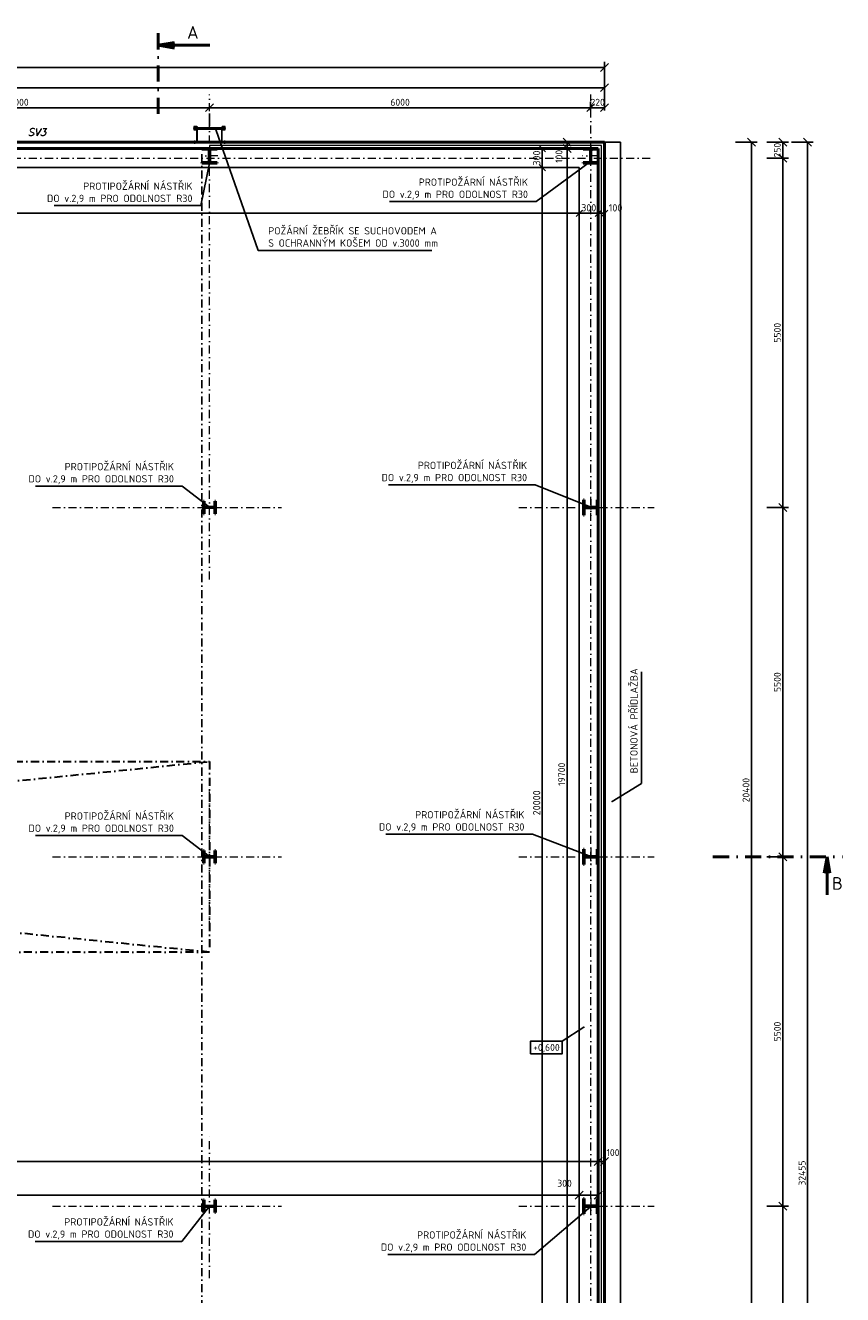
# Model space of a CAD drawing. Header units: millimetres. Extents: x -118752 to 407724, y -73278 to 155058.
# Tile 158 of 256: x 94545 to 107411, y 73067 to 93046. Entities that reach past the tile are written whole.
import ezdxf
from ezdxf.enums import TextEntityAlignment as Align

# ---------------------------------------------------------------- set-up
doc = ezdxf.new("R2010")
doc.units = ezdxf.units.MM
doc.header["$LTSCALE"] = 10
doc.linetypes.add('DASHDOT', pattern=[25.4, 12.7, -6.35, 0, -6.35])
for name, color, linetype, lineweight in [('CKIZOLACE', 1, 'Continuous', 18), ('CKKOTY', 3, 'Continuous', 25), ('CKKOTY_VYS', 3, 'Continuous', 25), ('CKPOPIS_POHLED', 3, 'Continuous', 25), ('CKPROSTUPY_NADROVINOU', 7, 'DASHDOT', 30), ('CKRASTR', 7, 'DASHDOT', 15), ('CKREZY_OZNACENI', 4, 'DASHDOT', 50), ('CKSTENY_NADROVINOU', 7, 'DASHDOT', 25), ('CKSTENY_PODROVINOU', 7, 'Continuous', 25), ('CKSTENY_REZ', 6, 'Continuous', 50), ('CKTEXTY_MALE', 3, 'Continuous', 18), ('CSPROFILY_OSY', 1, 'DASHDOT', 18), ('CSPROFILY_REZY', 4, 'Continuous', 50), ('pohledy', 7, 'Continuous', 25), ('požární žebřík', 201, 'Continuous', 15)]:
    doc.layers.add(name, color=color, linetype=linetype, lineweight=lineweight)
doc.styles.add('KURZIVA', font='italic__.ttf')
doc.styles.get("Standard").update_dxf_attribs({"font": 'isocpeur.ttf'})
doc.linetypes.add('IZOLACE_POLYSTYREN_PENOVY', pattern='A,0.001,[228,CADKON.SHX,S=0.1,R=0,X=0,Y=0],-2', length=2.001)
doc.dimstyles.new('CADKON', dxfattribs={"dimscale": 50, "dimtxt": 2.2, "dimasz": 2.5, "dimexe": 1.8, "dimexo": 5, "dimgap": 0.6, "dimtad": 1, "dimrnd": 1, "dimtxsty": 'Standard', "dimblk1": 'OBLIQUE', "dimblk2": 'OBLIQUE', "dimsah": 1, "dimcen": 2.5, "dimadec": 1, "dimazin": 2, "dimtfac": 1, "dimtdec": 4, "dimtix": 1, "dimtmove": 2, "dimatfit": 3, "dimldrblk": 'OPEN30', "dimfxl": 5, "dimfxlon": 1, "dimtolj": 1, "dimarcsym": 0})
doc.dimstyles.new('CADKON obrazky', dxfattribs={"dimscale": 50, "dimtxt": 2.2, "dimasz": 2.5, "dimexe": 1.8, "dimexo": 2, "dimgap": 0.6, "dimtad": 1, "dimrnd": 1, "dimtxsty": 'Standard', "dimblk1": 'OBLIQUE', "dimblk2": 'OBLIQUE', "dimsah": 1, "dimcen": 2.5, "dimadec": 1, "dimazin": 2, "dimtfac": 1, "dimtdec": 4, "dimtix": 1, "dimtmove": 2, "dimatfit": 3, "dimldrblk": 'OPEN30', "dimfxl": 5, "dimfxlon": 1, "dimtolj": 1, "dimarcsym": 0})
doc.dimstyles.new('CADKON$7', dxfattribs={"dimscale": 100, "dimtxt": 2.5, "dimasz": 2.5, "dimexe": 1.8, "dimexo": 5, "dimgap": 0.6, "dimtad": 1, "dimrnd": 1, "dimtxsty": 'Standard', "dimblk1": 'OBLIQUE', "dimblk2": 'OBLIQUE', "dimsah": 1, "dimcen": 2.5, "dimadec": 1, "dimazin": 2, "dimtfac": 1, "dimtdec": 4, "dimtix": 1, "dimtmove": 0, "dimatfit": 3, "dimldrblk": 'DOTSMALL', "dimfxl": 5, "dimfxlon": 1, "dimtfill": 1, "dimtolj": 1, "dimarcsym": 0})

# ---------------------------------------------------------------- blocks, each defined once
blk = doc.blocks.new('_OBLIQUE')
at = {"color": 0, "linetype": 'ByBlock'}
blk.add_line((-0.5, -0.5), (0.5, 0.5), dxfattribs=at)
blk = doc.blocks.new('*D7812')
at = {"layer": 'CKKOTY', "color": 0, "lineweight": -2}
for p, q in [((106218, 91208), (106558, 91208)), ((106468, 91208), (106468, 90958)), ((106218, 90958), (106558, 90958))]:
    blk.add_line(p, q, dxfattribs=at)
at = {"layer": 'Defpoints', "color": 0}
for p in [(103664, 91208), (103664, 90958), (106468, 90958)]:
    blk.add_point(p, dxfattribs=at)
at = {"layer": 'CKKOTY', "color": 0, "lineweight": -2, "xscale": 125, "yscale": 125, "zscale": 125}
for p, rotation in [((106468, 91208), 270), ((106468, 90958), 90)]:
    blk.add_blockref('_OBLIQUE', p, dxfattribs=dict(at, rotation=rotation))
at = {"layer": 'CKKOTY', "color": 0, "insert": (106383, 91083), "char_height": 110, "attachment_point": 5, "rotation": 90}
blk.add_mtext('\\A1;250', dxfattribs=at)
blk = doc.blocks.new('_Open90')
at = {"color": 0, "lineweight": -2}
for p, q in [((0, 0), (-1, 0)), ((-0.5, 0.5), (0, 0)), ((0, 0), (-0.5, -0.5))]:
    blk.add_line(p, q, dxfattribs=at)
blk = doc.blocks.new('*D7813')
at = {"layer": 'CKKOTY', "color": 0, "lineweight": -2}
for p, q in [((106218, 90958), (106558, 90958)), ((106468, 90958), (106468, 85458)), ((106218, 85458), (106558, 85458))]:
    blk.add_line(p, q, dxfattribs=at)
at = {"layer": 'Defpoints', "color": 0}
for p in [(103664, 90958), (104444, 85458), (106468, 85458)]:
    blk.add_point(p, dxfattribs=at)
at = {"layer": 'CKKOTY', "color": 0, "lineweight": -2, "xscale": 125, "yscale": 125, "zscale": 125}
for p, rotation in [((106468, 90958), 90), ((106468, 85458), 270)]:
    blk.add_blockref('_OBLIQUE', p, dxfattribs=dict(at, rotation=rotation))
at = {"layer": 'CKKOTY', "color": 0, "insert": (106383, 88208), "char_height": 110, "attachment_point": 5, "rotation": 90}
blk.add_mtext('\\A1;5500', dxfattribs=at)
blk = doc.blocks.new('_Open30')
at = {"color": 0, "lineweight": -2}
for p, q in [((-1, 0.27), (0, 0)), ((0, 0), (-1, -0.27)), ((0, 0), (-1, 0))]:
    blk.add_line(p, q, dxfattribs=at)
blk = doc.blocks.new('*D7814')
at = {"layer": 'CKKOTY', "color": 0, "lineweight": -2}
for p, q in [((106218, 85458), (106558, 85458)), ((106468, 85458), (106468, 79958)), ((106218, 79958), (106558, 79958))]:
    blk.add_line(p, q, dxfattribs=at)
at = {"layer": 'Defpoints', "color": 0}
for p in [(104444, 85458), (104444, 79958), (106468, 79958)]:
    blk.add_point(p, dxfattribs=at)
at = {"layer": 'CKKOTY', "color": 0, "lineweight": -2, "xscale": 125, "yscale": 125, "zscale": 125}
for p, rotation in [((106468, 85458), 90), ((106468, 79958), 270)]:
    blk.add_blockref('_OBLIQUE', p, dxfattribs=dict(at, rotation=rotation))
at = {"layer": 'CKKOTY', "color": 0, "insert": (106383, 82708), "char_height": 110, "attachment_point": 5, "rotation": 90}
blk.add_mtext('\\A1;5500', dxfattribs=at)
blk = doc.blocks.new('*D7815')
at = {"layer": 'CKKOTY', "color": 0, "lineweight": -2}
for p, q in [((106218, 79958), (106558, 79958)), ((106468, 79958), (106468, 74458)), ((106218, 74458), (106558, 74458))]:
    blk.add_line(p, q, dxfattribs=at)
at = {"layer": 'Defpoints', "color": 0}
for p in [(104444, 79958), (104444, 74458), (106468, 74458)]:
    blk.add_point(p, dxfattribs=at)
at = {"layer": 'CKKOTY', "color": 0, "lineweight": -2, "xscale": 125, "yscale": 125, "zscale": 125}
for p, rotation in [((106468, 79958), 90), ((106468, 74458), 270)]:
    blk.add_blockref('_OBLIQUE', p, dxfattribs=dict(at, rotation=rotation))
at = {"layer": 'CKKOTY', "color": 0, "insert": (106383, 77208), "char_height": 110, "attachment_point": 5, "rotation": 90}
blk.add_mtext('\\A1;5500', dxfattribs=at)
blk = doc.blocks.new('*D7816')
at = {"layer": 'CKKOTY', "color": 0, "lineweight": -2}
for p, q in [((106218, 74458), (106558, 74458)), ((106468, 74458), (106468, 68958)), ((106218, 68958), (106558, 68958))]:
    blk.add_line(p, q, dxfattribs=at)
at = {"layer": 'Defpoints', "color": 0}
for p in [(104444, 74458), (104444, 68958), (106468, 68958)]:
    blk.add_point(p, dxfattribs=at)
at = {"layer": 'CKKOTY', "color": 0, "lineweight": -2, "xscale": 125, "yscale": 125, "zscale": 125}
for p, rotation in [((106468, 74458), 90), ((106468, 68958), 270)]:
    blk.add_blockref('_OBLIQUE', p, dxfattribs=dict(at, rotation=rotation))
at = {"layer": 'CKKOTY', "color": 0, "insert": (106383, 71708), "char_height": 110, "attachment_point": 5, "rotation": 90}
blk.add_mtext('\\A1;5500', dxfattribs=at)
blk = doc.blocks.new('*D7820')
at = {"layer": 'CKKOTY', "color": 0, "lineweight": -2}
for p, q in [((106607, 91208), (106947, 91208)), ((106857, 58753), (106857, 91208)), ((106607, 58753), (106947, 58753))]:
    blk.add_line(p, q, dxfattribs=at)
at = {"layer": 'Defpoints', "color": 0}
for p in [(103664, 91208), (106857, 91208), (103664, 58753)]:
    blk.add_point(p, dxfattribs=at)
at = {"layer": 'CKKOTY', "color": 0, "lineweight": -2, "xscale": 125, "yscale": 125, "zscale": 125}
for p, rotation in [((106857, 91208), 90), ((106857, 58753), 270)]:
    blk.add_blockref('_OBLIQUE', p, dxfattribs=dict(at, rotation=rotation))
at = {"layer": 'CKKOTY', "color": 0, "insert": (106772, 74980), "char_height": 110, "attachment_point": 5, "rotation": 90}
blk.add_mtext('\\A1;32455', dxfattribs=at)
blk = doc.blocks.new('*D7821')
at = {"layer": 'CKKOTY', "color": 0, "lineweight": -2}
for p, q in [((103444, 91708), (103444, 91841)), ((103664, 91751), (103444, 91751)), ((103664, 91708), (103664, 91841))]:
    blk.add_line(p, q, dxfattribs=at)
at = {"layer": 'Defpoints', "color": 0}
for p in [(103444, 91751), (103444, 91208), (103664, 91208)]:
    blk.add_point(p, dxfattribs=at)
at = {"layer": 'CKKOTY', "color": 0, "lineweight": -2, "xscale": 125, "yscale": 125, "zscale": 125}
blk.add_blockref('_OBLIQUE', (103444, 91751), dxfattribs=at)
at = {"layer": 'CKKOTY', "color": 0, "lineweight": -2, "xscale": 125, "yscale": 125, "zscale": 125, "rotation": 180}
blk.add_blockref('_OBLIQUE', (103664, 91751), dxfattribs=at)
at = {"layer": 'CKKOTY', "color": 0, "insert": (103554, 91836), "char_height": 110, "attachment_point": 5}
blk.add_mtext('\\A1;220', dxfattribs=at)
blk = doc.blocks.new('*D7822')
at = {"layer": 'CKKOTY', "color": 0, "lineweight": -2}
for p, q in [((103444, 91751), (97444, 91751)), ((103444, 91708), (103444, 91841)), ((97444, 91458), (97444, 91661))]:
    blk.add_line(p, q, dxfattribs=at)
at = {"layer": 'Defpoints', "color": 0}
for p in [(97444, 91958), (97444, 91751), (103444, 91208)]:
    blk.add_point(p, dxfattribs=at)
at = {"layer": 'CKKOTY', "color": 0, "lineweight": -2, "xscale": 125, "yscale": 125, "zscale": 125, "rotation": 180}
blk.add_blockref('_OBLIQUE', (97444, 91751), dxfattribs=at)
at = {"layer": 'CKKOTY', "color": 0, "lineweight": -2, "xscale": 125, "yscale": 125, "zscale": 125}
blk.add_blockref('_OBLIQUE', (103444, 91751), dxfattribs=at)
at = {"layer": 'CKKOTY', "color": 0, "insert": (100444, 91836), "char_height": 110, "attachment_point": 5}
blk.add_mtext('\\A1;6000', dxfattribs=at)
blk = doc.blocks.new('*D7823')
at = {"layer": 'CKKOTY', "color": 0, "lineweight": -2}
for p, q in [((91444, 91708), (91444, 91841)), ((97444, 91751), (91444, 91751)), ((97444, 91458), (97444, 91661))]:
    blk.add_line(p, q, dxfattribs=at)
at = {"layer": 'Defpoints', "color": 0}
for p in [(97444, 91958), (91444, 91751), (91444, 91208)]:
    blk.add_point(p, dxfattribs=at)
at = {"layer": 'CKKOTY', "color": 0, "lineweight": -2, "xscale": 125, "yscale": 125, "zscale": 125, "rotation": 180}
blk.add_blockref('_OBLIQUE', (91444, 91751), dxfattribs=at)
at = {"layer": 'CKKOTY', "color": 0, "lineweight": -2, "xscale": 125, "yscale": 125, "zscale": 125}
blk.add_blockref('_OBLIQUE', (97444, 91751), dxfattribs=at)
at = {"layer": 'CKKOTY', "color": 0, "insert": (94444, 91836), "char_height": 110, "attachment_point": 5}
blk.add_mtext('\\A1;6000', dxfattribs=at)
blk = doc.blocks.new('*D7829')
at = {"layer": 'CKKOTY', "color": 0, "lineweight": -2}
for p, q in [((61224, 91816), (61224, 92156)), ((103664, 91816), (103664, 92156)), ((61224, 92066), (103664, 92066))]:
    blk.add_line(p, q, dxfattribs=at)
at = {"layer": 'Defpoints', "color": 0}
for p in [(103664, 92066), (61224, 91208), (103664, 91208)]:
    blk.add_point(p, dxfattribs=at)
at = {"layer": 'CKKOTY', "color": 0, "lineweight": -2, "xscale": 125, "yscale": 125, "zscale": 125, "rotation": 180}
blk.add_blockref('_OBLIQUE', (61224, 92066), dxfattribs=at)
at = {"layer": 'CKKOTY', "color": 0, "lineweight": -2, "xscale": 125, "yscale": 125, "zscale": 125}
blk.add_blockref('_OBLIQUE', (103664, 92066), dxfattribs=at)
at = {"layer": 'CKKOTY', "color": 0, "insert": (82444, 92151), "char_height": 110, "attachment_point": 5}
blk.add_mtext('\\A1;42440', dxfattribs=at)
blk = doc.blocks.new('*D7887')
at = {"layer": 'CKKOTY', "color": 0, "lineweight": -2}
for p, q in [((102824, 91108), (102983, 91108)), ((103073, 71408), (103073, 91108)), ((102764, 71408), (102983, 71408))]:
    blk.add_line(p, q, dxfattribs=at)
at = {"layer": 'Defpoints', "color": 0}
for p in [(103073, 91108), (103324, 91108), (103264, 71408)]:
    blk.add_point(p, dxfattribs=at)
at = {"layer": 'CKKOTY', "color": 0, "lineweight": -2, "xscale": 125, "yscale": 125, "zscale": 125}
for p, rotation in [((103073, 91108), 90), ((103073, 71408), 270)]:
    blk.add_blockref('_OBLIQUE', p, dxfattribs=dict(at, rotation=rotation))
at = {"layer": 'CKKOTY', "color": 0, "insert": (102988, 81258), "char_height": 110, "attachment_point": 5, "rotation": 90}
blk.add_mtext('\\A1;19700', dxfattribs=at)
blk = doc.blocks.new('*D7888')
at = {"layer": 'CKKOTY', "color": 0, "lineweight": -2}
for p, q in [((103164, 91208), (102983, 91208)), ((103073, 91108), (103073, 91208)), ((102824, 91108), (102983, 91108))]:
    blk.add_line(p, q, dxfattribs=at)
at = {"layer": 'Defpoints', "color": 0}
for p in [(103073, 91208), (103664, 91208), (103324, 91108)]:
    blk.add_point(p, dxfattribs=at)
at = {"layer": 'CKKOTY', "color": 0, "lineweight": -2, "xscale": 125, "yscale": 125, "zscale": 125}
for p, rotation in [((103073, 91208), 90), ((103073, 91108), 270)]:
    blk.add_blockref('_OBLIQUE', p, dxfattribs=dict(at, rotation=rotation))
at = {"layer": 'CKKOTY', "color": 0, "insert": (102945, 90984), "char_height": 110, "attachment_point": 5, "rotation": 90}
blk.add_mtext('\\A1;100', dxfattribs=at)
blk = doc.blocks.new('*D7894')
at = {"layer": 'CKKOTY', "color": 0, "lineweight": -2}
for p, q in [((61324, 75358), (61324, 75254)), ((61324, 75164), (103564, 75164)), ((103564, 75193), (103564, 75074))]:
    blk.add_line(p, q, dxfattribs=at)
at = {"layer": 'Defpoints', "color": 0}
for p in [(103564, 75693), (103564, 75164), (61324, 74858)]:
    blk.add_point(p, dxfattribs=at)
at = {"layer": 'CKKOTY', "color": 0, "lineweight": -2, "xscale": 125, "yscale": 125, "zscale": 125, "rotation": 180}
blk.add_blockref('_OBLIQUE', (61324, 75164), dxfattribs=at)
at = {"layer": 'CKKOTY', "color": 0, "lineweight": -2, "xscale": 125, "yscale": 125, "zscale": 125}
blk.add_blockref('_OBLIQUE', (103564, 75164), dxfattribs=at)
at = {"layer": 'CKKOTY', "color": 0, "insert": (82444, 75249), "char_height": 110, "attachment_point": 5}
blk.add_mtext('\\A1;42240', dxfattribs=at)
blk = doc.blocks.new('*D7895')
at = {"layer": 'CKKOTY', "color": 0, "lineweight": -2}
for p, q in [((103564, 75193), (103564, 75074)), ((103564, 75164), (103664, 75164)), ((103664, 75213), (103664, 75074))]:
    blk.add_line(p, q, dxfattribs=at)
at = {"layer": 'Defpoints', "color": 0}
for p in [(103564, 75693), (103664, 75713), (103664, 75164)]:
    blk.add_point(p, dxfattribs=at)
at = {"layer": 'CKKOTY', "color": 0, "lineweight": -2, "xscale": 125, "yscale": 125, "zscale": 125, "rotation": 180}
blk.add_blockref('_OBLIQUE', (103564, 75164), dxfattribs=at)
at = {"layer": 'CKKOTY', "color": 0, "lineweight": -2, "xscale": 125, "yscale": 125, "zscale": 125}
blk.add_blockref('_OBLIQUE', (103664, 75164), dxfattribs=at)
at = {"layer": 'CKKOTY', "color": 0, "insert": (103795, 75302), "char_height": 110, "attachment_point": 5}
blk.add_mtext('\\A1;100', dxfattribs=at)
blk = doc.blocks.new('*D7896')
at = {"layer": 'CKKOTY', "color": 0, "lineweight": -2}
for p, q in [((103264, 74664), (103264, 74542)), ((103564, 74632), (103264, 74632)), ((103564, 74664), (103564, 74542))]:
    blk.add_line(p, q, dxfattribs=at)
at = {"layer": 'Defpoints', "color": 0}
for p in [(103264, 75164), (103564, 75164), (103264, 74632)]:
    blk.add_point(p, dxfattribs=at)
at = {"layer": 'CKKOTY', "color": 0, "lineweight": -2, "xscale": 125, "yscale": 125, "zscale": 125, "rotation": 180}
blk.add_blockref('_OBLIQUE', (103264, 74632), dxfattribs=at)
at = {"layer": 'CKKOTY', "color": 0, "lineweight": -2, "xscale": 125, "yscale": 125, "zscale": 125}
blk.add_blockref('_OBLIQUE', (103564, 74632), dxfattribs=at)
at = {"layer": 'CKKOTY', "color": 0, "insert": (103033, 74819), "char_height": 110, "attachment_point": 5}
blk.add_mtext('\\A1;300', dxfattribs=at)
blk = doc.blocks.new('*D7897')
at = {"layer": 'CKKOTY', "color": 0, "lineweight": -2}
for p, q in [((61624, 74958), (61624, 74722)), ((103264, 74632), (61624, 74632)), ((103264, 74664), (103264, 74542))]:
    blk.add_line(p, q, dxfattribs=at)
at = {"layer": 'Defpoints', "color": 0}
for p in [(103264, 75164), (61624, 74632), (61624, 74458)]:
    blk.add_point(p, dxfattribs=at)
at = {"layer": 'CKKOTY', "color": 0, "lineweight": -2, "xscale": 125, "yscale": 125, "zscale": 125, "rotation": 180}
blk.add_blockref('_OBLIQUE', (61624, 74632), dxfattribs=at)
at = {"layer": 'CKKOTY', "color": 0, "lineweight": -2, "xscale": 125, "yscale": 125, "zscale": 125}
blk.add_blockref('_OBLIQUE', (103264, 74632), dxfattribs=at)
at = {"layer": 'CKKOTY', "color": 0, "insert": (82444, 74717), "char_height": 110, "attachment_point": 5}
blk.add_mtext('\\A1;41640', dxfattribs=at)
blk = doc.blocks.new('*D8327')
at = {"layer": 'CKKOTY', "color": 0, "lineweight": -2}
for p, q in [((52964, 91708), (52964, 92473)), ((52964, 92383), (103664, 92383)), ((103664, 91708), (103664, 92473))]:
    blk.add_line(p, q, dxfattribs=at)
at = {"layer": 'Defpoints', "color": 0}
for p in [(103664, 92383), (52964, 91208), (103664, 91208)]:
    blk.add_point(p, dxfattribs=at)
at = {"layer": 'CKKOTY', "color": 0, "lineweight": -2, "xscale": 125, "yscale": 125, "zscale": 125, "rotation": 180}
blk.add_blockref('_OBLIQUE', (52964, 92383), dxfattribs=at)
at = {"layer": 'CKKOTY', "color": 0, "lineweight": -2, "xscale": 125, "yscale": 125, "zscale": 125}
blk.add_blockref('_OBLIQUE', (103664, 92383), dxfattribs=at)
at = {"layer": 'CKKOTY', "color": 0, "insert": (78314, 92468), "char_height": 110, "attachment_point": 5}
blk.add_mtext('\\A1;50700', dxfattribs=at)
blk = doc.blocks.new('*D8330')
at = {"layer": 'CKKOTY', "color": 0, "lineweight": -2}
for p, q in [((105725, 91208), (106065, 91208)), ((105975, 70808), (105975, 91208)), ((105725, 70808), (106065, 70808))]:
    blk.add_line(p, q, dxfattribs=at)
at = {"layer": 'Defpoints', "color": 0}
for p in [(103664, 91208), (105975, 91208), (103664, 70808)]:
    blk.add_point(p, dxfattribs=at)
at = {"layer": 'CKKOTY', "color": 0, "lineweight": -2, "xscale": 125, "yscale": 125, "zscale": 125}
for p, rotation in [((105975, 91208), 90), ((105975, 70808), 270)]:
    blk.add_blockref('_OBLIQUE', p, dxfattribs=dict(at, rotation=rotation))
at = {"layer": 'CKKOTY', "color": 0, "insert": (105890, 81008), "char_height": 110, "attachment_point": 5, "rotation": 90}
blk.add_mtext('\\A1;20400', dxfattribs=at)
blk = doc.blocks.new('*D8647')
at = {"layer": 'CKKOTY', "color": 0, "lineweight": -2}
for p, q in [((61624, 90338), (61624, 89998)), ((103264, 90338), (103264, 89998)), ((61624, 90088), (103264, 90088))]:
    blk.add_line(p, q, dxfattribs=at)
at = {"layer": 'Defpoints', "color": 0}
for p in [(61624, 90808), (103264, 90808), (103264, 90088)]:
    blk.add_point(p, dxfattribs=at)
at = {"layer": 'CKKOTY', "color": 0, "lineweight": -2, "xscale": 100, "yscale": 100, "zscale": 100, "rotation": 180}
blk.add_blockref('_OBLIQUE', (61624, 90088), dxfattribs=at)
at = {"layer": 'CKKOTY', "color": 0, "lineweight": -2, "xscale": 100, "yscale": 100, "zscale": 100}
blk.add_blockref('_OBLIQUE', (103264, 90088), dxfattribs=at)
at = {"layer": 'CKKOTY', "color": 0, "insert": (82444, 90175), "char_height": 115, "attachment_point": 5}
blk.add_mtext('\\A1;41640', dxfattribs=at)
blk = doc.blocks.new('*D8648')
at = {"layer": 'CKKOTY', "color": 0, "lineweight": -2}
for p, q in [((103264, 90338), (103264, 89998)), ((103564, 90338), (103564, 89998)), ((103264, 90088), (103564, 90088))]:
    blk.add_line(p, q, dxfattribs=at)
at = {"layer": 'Defpoints', "color": 0}
for p in [(103264, 90808), (103564, 90779), (103564, 90088)]:
    blk.add_point(p, dxfattribs=at)
at = {"layer": 'CKKOTY', "color": 0, "lineweight": -2, "xscale": 100, "yscale": 100, "zscale": 100, "rotation": 180}
blk.add_blockref('_OBLIQUE', (103264, 90088), dxfattribs=at)
at = {"layer": 'CKKOTY', "color": 0, "lineweight": -2, "xscale": 100, "yscale": 100, "zscale": 100}
blk.add_blockref('_OBLIQUE', (103564, 90088), dxfattribs=at)
at = {"layer": 'CKKOTY', "color": 0, "insert": (103414, 90175), "char_height": 115, "attachment_point": 5}
blk.add_mtext('\\A1;300', dxfattribs=at)
blk = doc.blocks.new('*D8649')
at = {"layer": 'CKKOTY', "color": 0, "lineweight": -2}
for p, q in [((103564, 90338), (103564, 89998)), ((103664, 90338), (103664, 89998)), ((103564, 90088), (103664, 90088))]:
    blk.add_line(p, q, dxfattribs=at)
at = {"layer": 'Defpoints', "color": 0}
for p in [(103564, 90779), (103664, 90789), (103664, 90088)]:
    blk.add_point(p, dxfattribs=at)
at = {"layer": 'CKKOTY', "color": 0, "lineweight": -2, "xscale": 100, "yscale": 100, "zscale": 100, "rotation": 180}
blk.add_blockref('_OBLIQUE', (103564, 90088), dxfattribs=at)
at = {"layer": 'CKKOTY', "color": 0, "lineweight": -2, "xscale": 100, "yscale": 100, "zscale": 100}
blk.add_blockref('_OBLIQUE', (103664, 90088), dxfattribs=at)
at = {"layer": 'CKKOTY', "color": 0, "insert": (103836, 90174), "char_height": 115, "attachment_point": 5}
blk.add_mtext('\\A1;100', dxfattribs=at)
blk = doc.blocks.new('*D8716')
at = {"layer": 'CKKOTY', "color": 0, "lineweight": -2}
for p, q in [((102931, 90808), (102591, 90808)), ((102681, 70808), (102681, 90808)), ((102931, 70808), (102591, 70808))]:
    blk.add_line(p, q, dxfattribs=at)
at = {"layer": 'Defpoints', "color": 0}
for p in [(102681, 90808), (103264, 90808), (103264, 70808)]:
    blk.add_point(p, dxfattribs=at)
at = {"layer": 'CKKOTY', "color": 0, "lineweight": -2, "xscale": 100, "yscale": 100, "zscale": 100}
for p, rotation in [((102681, 90808), 90), ((102681, 70808), 270)]:
    blk.add_blockref('_OBLIQUE', p, dxfattribs=dict(at, rotation=rotation))
at = {"layer": 'CKKOTY', "color": 0, "insert": (102594, 80808), "char_height": 115, "attachment_point": 5, "rotation": 90}
blk.add_mtext('\\A1;20000', dxfattribs=at)
blk = doc.blocks.new('*D8717')
at = {"layer": 'CKKOTY', "color": 0, "lineweight": -2}
for p, q in [((102931, 91108), (102591, 91108)), ((102681, 90808), (102681, 91108)), ((102931, 90808), (102591, 90808))]:
    blk.add_line(p, q, dxfattribs=at)
at = {"layer": 'Defpoints', "color": 0}
for p in [(102681, 91108), (103324, 91108), (103264, 90808)]:
    blk.add_point(p, dxfattribs=at)
at = {"layer": 'CKKOTY', "color": 0, "lineweight": -2, "xscale": 100, "yscale": 100, "zscale": 100}
for p, rotation in [((102681, 91108), 90), ((102681, 90808), 270)]:
    blk.add_blockref('_OBLIQUE', p, dxfattribs=dict(at, rotation=rotation))
at = {"layer": 'CKKOTY', "color": 0, "insert": (102594, 90958), "char_height": 115, "attachment_point": 5, "rotation": 90}
blk.add_mtext('\\A1;300', dxfattribs=at)
blk = doc.blocks.new('CK_S_EXT_HEAHEA200')
for p, q in [((-100, 95), (100, 95)), ((-100, 95), (-100, 85)), ((-100, 85), (-21.25, 85)), ((-3.25, -67), (-3.25, 67)), ((3.25, -67), (3.25, 67)), ((100, 85), (21.25, 85)), ((100, 95), (100, 85)), ((-100, -95), (-100, -85)), ((-100, -85), (-21.25, -85)), ((-100, -95), (100, -95)), ((100, -85), (21.25, -85)), ((100, -95), (100, -85))]:
    blk.add_line(p, q)
for centre, start, end in [((-21.25, 67), 0, 90), ((21.25, 67), 90, 180), ((-21.25, -67), 270, 0), ((21.25, -67), 180, 270)]:
    blk.add_arc(centre, 18, start, end)
blk = doc.blocks.new('CK_S_EXT_HEAHEA240')
for p, q in [((-120, 115), (120, 115)), ((-120, 115), (-120, 103)), ((-120, 103), (-24.75, 103)), ((-3.75, -82), (-3.75, 82)), ((3.75, -82), (3.75, 82)), ((120, 103), (24.75, 103)), ((120, 115), (120, 103)), ((-120, -115), (-120, -103)), ((-120, -103), (-24.75, -103)), ((-120, -115), (120, -115)), ((120, -103), (24.75, -103)), ((120, -115), (120, -103))]:
    blk.add_line(p, q)
for centre, start, end in [((-24.75, 82), 0, 90), ((24.75, 82), 90, 180), ((-24.75, -82), 270, 0), ((24.75, -82), 180, 270)]:
    blk.add_arc(centre, 21, start, end)
blk = doc.blocks.new('*U4858')
at = {"color": 0, "linetype": 'ByBlock', "lineweight": -2}
blk.add_lwpolyline([(-5, -2), (5, -2), (5, 2), (-5, 2), (-5, -2)], dxfattribs=at)

msp = doc.modelspace()

# ---------------------------------------------------------------- linework, layer by layer
at = {"layer": 'CKIZOLACE'}
for p, q in [((103564.387, 91108.162), (97444.387, 91108.162)), ((103564.387, 70808.162), (103564.387, 91108.162))]:
    msp.add_line(p, q, dxfattribs=at)
at = {"layer": 'CKIZOLACE', "linetype": 'IZOLACE_POLYSTYREN_PENOVY', "ltscale": 5}
msp.add_lwpolyline([(103614.387, 70808.162), (103614.387, 91158.162), (97444.387, 91158.162)], dxfattribs=at)
at = {"layer": 'CKPROSTUPY_NADROVINOU'}
for p, q in [((67444.387, 78458.162), (97444.387, 81458.162)), ((97444.387, 78458.162), (67444.387, 81458.162))]:
    msp.add_line(p, q, dxfattribs=at)
msp.add_lwpolyline([(67444.387, 81458.162), (97444.387, 81458.162), (97444.387, 78458.162), (67444.387, 78458.162)], close=True, dxfattribs=at)
at = {"layer": 'CKRASTR'}
for p, q in [((97444.387, 84324.854), (97444.387, 91958.162)), ((103444.387, 56531.874), (103444.387, 91958.162)), ((50131.632, 90958.162), (104444.387, 90958.162)), ((94969.522, 85458.162), (98577.696, 85458.162)), ((102311.079, 85458.162), (104444.387, 85458.162)), ((97444.387, 78824.854), (97444.387, 81091.471)), ((94969.522, 79958.162), (98577.696, 79958.162)), ((102311.079, 79958.162), (104444.387, 79958.162)), ((97444.387, 73324.854), (97444.387, 75591.471)), ((94969.522, 74458.162), (98577.696, 74458.162)), ((102311.079, 74458.162), (104444.387, 74458.162))]:
    msp.add_line(p, q, dxfattribs=at)
at = {"layer": 'CKREZY_OZNACENI', "ltscale": 2}
for p, q in [((96636.055, 91653.152), (96636.055, 93046.498)), ((105368.676, 79958.162), (107410.789, 79958.162))]:
    msp.add_line(p, q, dxfattribs=at)
at = {"layer": 'CKREZY_OZNACENI', "linetype": 'Continuous'}
for p, q in [((96636.055, 92733.992), (96894.567, 92779.575)), ((96636.055, 92733.992), (97448.9, 92733.992)), ((96636.055, 92733.992), (96894.567, 92688.41)), ((107165.541, 79958.162), (107119.958, 79699.65)), ((107165.541, 79958.162), (107165.541, 79358.162)), ((107165.541, 79958.162), (107211.124, 79699.65))]:
    msp.add_line(p, q, dxfattribs=at)
at = {"layer": 'CKSTENY_NADROVINOU'}
msp.add_line((97324.387, 69038.162), (97324.387, 91108.162), dxfattribs=at)
at = {"layer": 'CKSTENY_PODROVINOU'}
for p, q in [((61624.387, 90808.162), (103264.387, 90808.162)), ((103264.387, 90808.162), (103264.387, 71408.162))]:
    msp.add_line(p, q, dxfattribs=at)
at = {"layer": 'CKSTENY_REZ'}
for p, q in [((103664.387, 91208.162), (61224.387, 91208.162)), ((103664.387, 70808.162), (103664.387, 91208.162)), ((103564.387, 91108.162), (61324.387, 91108.162)), ((103564.387, 71408.162), (103564.387, 91108.162))]:
    msp.add_line(p, q, dxfattribs=at)
at = {"layer": 'CSPROFILY_OSY'}
for p, q in [((97444.387, 91153.162), (97444.387, 90868.162)), ((103444.387, 91153.162), (103444.387, 90868.162)), ((97574.387, 90993.162), (97314.387, 90993.162)), ((103574.387, 90993.162), (103314.387, 90993.162)), ((97444.387, 85348.162), (97444.387, 85568.162)), ((103444.387, 85588.162), (103444.387, 85328.162)), ((97549.387, 85458.162), (97339.387, 85458.162)), ((103319.387, 85458.162), (103569.387, 85458.162)), ((97549.387, 79958.162), (97339.387, 79958.162)), ((97444.387, 79848.162), (97444.387, 80068.162)), ((103319.387, 79958.162), (103569.387, 79958.162)), ((103444.387, 80088.162), (103444.387, 79828.162)), ((97444.387, 74348.162), (97444.387, 74568.162)), ((103444.387, 74588.162), (103444.387, 74328.162)), ((97549.387, 74458.162), (97339.387, 74458.162)), ((103319.387, 74458.162), (103569.387, 74458.162))]:
    msp.add_line(p, q, dxfattribs=at)
at = {"layer": 'pohledy'}
for p, q in [((103664.387, 91208.162), (103914.387, 91208.162)), ((103914.387, 91208.162), (103914.387, 70952.662))]:
    msp.add_line(p, q, dxfattribs=at)
at = {"layer": 'požární žebřík'}
for points in [[(97174.026, 91208.162), (97252.619, 91208.162), (97252.619, 91449.162)], [(97174.026, 91214.162), (97246.619, 91214.162), (97246.619, 91449.162)], [(97196.619, 91453.648), (97246.619, 91403.648)], [(97196.619, 91403.648), (97246.619, 91453.648)], [(97692.156, 91421.318), (97196.619, 91421.318)], [(97252.619, 91449.162), (97246.619, 91449.162)], [(97714.748, 91208.162), (97636.156, 91208.162), (97636.156, 91449.162)], [(97636.156, 91449.162), (97642.156, 91449.162)], [(97642.156, 91453.648), (97692.156, 91403.648)], [(97642.156, 91403.648), (97692.156, 91453.648)], [(97714.748, 91214.162), (97642.156, 91214.162), (97642.156, 91449.162)], [(97174.026, 91214.162), (97174.026, 91208.162)], [(97208.196, 91232.972), (97208.196, 91183.876)], [(97680.579, 91232.972), (97680.579, 91183.876)], [(97714.748, 91208.162), (97714.748, 91214.162)]]:
    msp.add_lwpolyline(points, dxfattribs=at)
for points in [[(97246.619, 91403.648), (97246.619, 91453.648), (97196.619, 91453.648), (97196.619, 91403.648)], [(97642.156, 91405.318), (97246.619, 91405.318), (97246.619, 91437.318), (97642.156, 91437.318)], [(97692.156, 91403.648), (97692.156, 91453.648), (97642.156, 91453.648), (97642.156, 91403.648)]]:
    msp.add_lwpolyline(points, close=True, dxfattribs=at)
for centre in [(97221.619, 91428.648), (97667.156, 91428.648)]:
    msp.add_circle(centre, 25, dxfattribs=at)

# ---------------------------------------------------------------- block references
at = {"layer": 'CKKOTY_VYS'}
ref = msp.add_blockref('*U4858', (102747.89, 76958.01), dxfattribs=dict(at, xscale=50, yscale=50, zscale=50))
ref.add_attrib('Výška', '+0,600', dxfattribs={"layer": '0', "color": 0, "linetype": 'ByBlock', "lineweight": -2, "height": 110}).set_placement((102747.89, 76958.01), align=Align.MIDDLE_CENTER)
at = {"layer": 'CSPROFILY_REZY'}
for name, p, rotation in [('CK_S_EXT_HEAHEA240', (97444.387, 90993.162), 180), ('CK_S_EXT_HEAHEA240', (103444.387, 90993.162), 180), ('CK_S_EXT_HEAHEA200', (97444.387, 85458.162), 90), ('CK_S_EXT_HEAHEA240', (103444.387, 85458.162), 270), ('CK_S_EXT_HEAHEA200', (97444.387, 79958.162), 90), ('CK_S_EXT_HEAHEA240', (103444.387, 79958.162), 270), ('CK_S_EXT_HEAHEA200', (97444.387, 74458.162), 90), ('CK_S_EXT_HEAHEA240', (103444.387, 74458.162), 270)]:
    msp.add_blockref(name, p, dxfattribs=dict(at, rotation=rotation))

# ---------------------------------------------------------------- texts
at = {"layer": 'CKPOPIS_POHLED'}
for s, p in [('A', (97181.42, 92935.879)), ('B', (107329.302, 79539.525))]:
    msp.add_text(s, height=200, dxfattribs=at).set_placement(p, align=Align.MIDDLE_CENTER)
at = {"layer": 'CKTEXTY_MALE', "style": 'KURZIVA'}
msp.add_text('SV3', height=115, dxfattribs=at).set_placement((94583.579, 91306.552))
at = {"layer": 'CKTEXTY_MALE', "char_height": 115}
for s, insert, attachment_point in [('PROTIPOŽÁRNÍ NÁSTŘIK\\PDO v.2,9 m PRO ODOLNOST R30', (97175.448, 90239.006), 9), ('PROTIPOŽÁRNÍ NÁSTŘIK\\PDO v.2,9 m PRO ODOLNOST R30', (102457.295, 90302.719), 9), ('POŽÁRNÍ ŽEBŘÍK SE SUCHOVODEM A\\PS OCHRANNÝM KOŠEM OD v.3000 mm', (98368.239, 89562.815), 7), ('PROTIPOŽÁRNÍ NÁSTŘIK\\PDO v.2,9 m PRO ODOLNOST R30', (96883.554, 85823.922), 9), ('PROTIPOŽÁRNÍ NÁSTŘIK\\PDO v.2,9 m PRO ODOLNOST R30', (102443.211, 85843.922), 9), ('PROTIPOŽÁRNÍ NÁSTŘIK\\PDO v.2,9 m PRO ODOLNOST R30', (102401.233, 80343.922), 9), ('PROTIPOŽÁRNÍ NÁSTŘIK\\PDO v.2,9 m PRO ODOLNOST R30', (96883.554, 80323.922), 9), ('PROTIPOŽÁRNÍ NÁSTŘIK\\PDO v.2,9 m PRO ODOLNOST R30', (96876.525, 73934.689), 9), ('PROTIPOŽÁRNÍ NÁSTŘIK\\PDO v.2,9 m PRO ODOLNOST R30', (102431.425, 73729.355), 9)]:
    msp.add_mtext(s, dxfattribs=dict(at, insert=insert, attachment_point=attachment_point))
at = {"layer": 'CKTEXTY_MALE', "insert": (104183.5, 81272.5), "char_height": 115, "attachment_point": 7, "rotation": 90}
msp.add_mtext('BETONOVÁ PŘÍDLAŽBA', dxfattribs=at)

# ---------------------------------------------------------------- dimensions: what is measured, and where the dimension line sits
at = {"layer": 'CKKOTY'}
for base, p1, p2, dimstyle, override, picture, middle in [((103664.3873, 92382.9729), (52964.2716, 91208.1624), (103664.3873, 91208.1624), 'CADKON', {"dimscale": 50, "dimexo": 10, "dimfxl": 1, "dimfxlon": 0}, '*D8327', (78314.3294, 92467.9729)), ((103664.387, 92066.202), (61224.387, 91208.162), (103664.387, 91208.162), 'CADKON', {"dimscale": 50, "dimexo": 10, "dimldrblk": 'Open90'}, '*D7829', (82444.387, 92151.202)), ((91444.387, 91750.758), (97444.387, 91958.162), (91444.387, 91208.162), 'CADKON', {"dimscale": 50, "dimexo": 10, "dimtmove": 2}, '*D7823', (94444.387, 91835.758)), ((97444.387, 91750.758), (103444.387, 91208.162), (97444.387, 91958.162), 'CADKON', {"dimscale": 50, "dimexo": 10, "dimtmove": 2}, '*D7822', (100444.387, 91835.758)), ((103444.387, 91750.758), (103664.387, 91208.162), (103444.387, 91208.162), 'CADKON', {"dimscale": 50, "dimexo": 10, "dimldrblk": 'Open90'}, '*D7821', (103554.387, 91835.758)), ((103264.387, 90087.839), (61624.387, 90808.162), (103264.387, 90808.162), 'CADKON obrazky', {"dimtxt": 2.3, "dimasz": 2, "dimtmove": 2}, '*D8647', (82444.387, 90175.339)), ((103564.387, 90087.839), (103264.387, 90808.162), (103564.387, 90778.801), 'CADKON obrazky', {"dimtxt": 2.3, "dimasz": 2, "dimtmove": 2}, '*D8648', (103414.387, 90175.339)), ((103564.387, 75164.282), (61324.387, 74858.162), (103564.387, 75692.886), 'CADKON', {"dimscale": 50, "dimexo": 10, "dimtmove": 2}, '*D7894', (82444.387, 75249.282)), ((61624.387, 74632.204), (103264.387, 75164.282), (61624.387, 74458.162), 'CADKON', {"dimscale": 50, "dimexo": 10, "dimtmove": 2}, '*D7897', (82444.387, 74717.204))]:
    dim = msp.add_linear_dim(base=base, p1=p1, p2=p2, dimstyle=dimstyle, override=override, dxfattribs=at)
    dim.commit()
    dim.dimension.update_dxf_attribs({"geometry": picture, "text_midpoint": middle})
for base, p1, p2, dimstyle, override, picture, middle in [((102681.348, 91108.162), (103264.387, 90808.162), (103324.387, 91108.162), 'CADKON obrazky', {"dimtxt": 2.3, "dimasz": 2, "dimtmove": 2}, '*D8717', (102593.848, 90958.162)), ((103073.058, 91108.162), (103264.387, 71408.162), (103324.387, 91108.162), 'CADKON', {"dimscale": 50, "dimexo": 10, "dimtmove": 2}, '*D7887', (102988.058, 81258.162)), ((106467.601, 90958.162), (103664.387, 91208.162), (103664.387, 90958.162), 'CADKON', {"dimscale": 50, "dimexo": 10, "dimldrblk": 'Open90'}, '*D7812', (106382.601, 91083.162)), ((106857.034, 91208.162), (103664.387, 58752.662), (103664.387, 91208.162), 'CADKON', {"dimscale": 50, "dimexo": 10, "dimldrblk": 'Open90'}, '*D7820', (106772.034, 74980.412)), ((105975.127, 91208.162), (103664.387, 70808.162), (103664.387, 91208.162), 'CADKON', {"dimscale": 50, "dimexo": 10, "dimtmove": 2}, '*D8330', (105890.127, 81008.162)), ((106467.601, 85458.162), (103664.387, 90958.162), (104444.387, 85458.162), 'CADKON', {"dimscale": 50, "dimexo": 10, "dimtmove": 2}, '*D7813', (106382.601, 88208.162)), ((102681.348, 90808.162), (103264.387, 70808.162), (103264.387, 90808.162), 'CADKON obrazky', {"dimtxt": 2.3, "dimasz": 2, "dimtmove": 2}, '*D8716', (102593.848, 80808.162)), ((106467.601, 79958.162), (104444.387, 85458.162), (104444.387, 79958.162), 'CADKON', {"dimscale": 50, "dimexo": 10, "dimtmove": 2}, '*D7814', (106382.601, 82708.162)), ((106467.601, 74458.162), (104444.387, 79958.162), (104444.387, 74458.162), 'CADKON', {"dimscale": 50, "dimexo": 10, "dimtmove": 2}, '*D7815', (106382.601, 77208.162)), ((106467.601, 68958.162), (104444.387, 74458.162), (104444.387, 68958.162), 'CADKON', {"dimscale": 50, "dimexo": 10, "dimtmove": 2}, '*D7816', (106382.601, 71708.162))]:
    dim = msp.add_linear_dim(base=base, p1=p1, p2=p2, angle=90, dimstyle=dimstyle, override=override, dxfattribs=at)
    dim.commit()
    dim.dimension.update_dxf_attribs({"geometry": picture, "text_midpoint": middle})
dim = msp.add_linear_dim(base=(103073.058, 91208.162), p1=(103324.387, 91108.162), p2=(103664.387, 91208.162), angle=90, dimstyle='CADKON', override={"dimscale": 50, "dimexo": 10, "dimtmove": 2}, dxfattribs=at)
dim.commit()
dim.dimension.update_dxf_attribs({"geometry": '*D7888', "text_midpoint": (102945.083, 90984.085), "dimtype": 160})
for base, p1, p2, dimstyle, override, picture, middle in [((103664.387, 90087.839), (103564.387, 90778.801), (103664.387, 90788.962), 'CADKON obrazky', {"dimtxt": 2.3, "dimasz": 2, "dimtmove": 2}, '*D8649', (103836.385, 90174.209)), ((103664.387, 75164.282), (103564.387, 75692.886), (103664.387, 75713.239), 'CADKON', {"dimscale": 50, "dimexo": 10, "dimtmove": 2}, '*D7895', (103794.997, 75302.364)), ((103264.387, 74632.204), (103564.387, 75164.282), (103264.387, 75164.282), 'CADKON', {"dimscale": 50, "dimexo": 10, "dimldrblk": 'Open90'}, '*D7896', (103032.516, 74818.805))]:
    dim = msp.add_linear_dim(base=base, p1=p1, p2=p2, dimstyle=dimstyle, override=override, dxfattribs=at)
    dim.commit()
    dim.dimension.update_dxf_attribs({"geometry": picture, "text_midpoint": middle, "dimtype": 160})

# ---------------------------------------------------------------- leaders
at = {"layer": 'CKKOTY_VYS'}
msp.add_leader([(103338.642, 77275.081), (102997.89, 77058.01)], dimstyle='CADKON', override={"dimasz": 2, "dimldrblk": 'DotSmall'}, dxfattribs=at)
at = {"layer": 'CKTEXTY_MALE', "annotation_type": 0, "has_hookline": 1}
for points, override, hookline_direction, text_width in [([(97544.243, 91405.318), (98208.239, 89502.815), (98308.239, 89502.815)], {"dimtxt": 2.3, "dimasz": 1}, 0, 2576), ([(97444.387, 90878.162), (97305.448, 90209.006), (97205.448, 90209.006)], {"dimscale": 50, "dimtxt": 2.3, "dimasz": 2, "dimfxl": 1, "dimfxlon": 0}, 1, 2179.25), ([(103419.637, 90890.162), (102587.295, 90272.719), (102487.295, 90272.719)], {"dimscale": 50, "dimtxt": 2.3, "dimasz": 2, "dimfxl": 1, "dimfxlon": 0}, 1, 2179.25), ([(97444.387, 85461.412), (97013.554, 85793.922), (96913.554, 85793.922)], {"dimscale": 50, "dimtxt": 2.3, "dimasz": 2, "dimfxl": 1, "dimfxlon": 0}, 1, 2179.25), ([(103444.387, 85461.912), (102573.211, 85813.922), (102473.211, 85813.922)], {"dimscale": 50, "dimtxt": 2.3, "dimasz": 2, "dimfxl": 1, "dimfxlon": 0}, 1, 2179.25), ([(97444.387, 79961.412), (97013.554, 80293.922), (96913.554, 80293.922)], {"dimscale": 50, "dimtxt": 2.3, "dimasz": 2, "dimfxl": 1, "dimfxlon": 0}, 1, 2179.25), ([(103444.387, 79961.912), (102531.233, 80313.922), (102431.233, 80313.922)], {"dimscale": 50, "dimtxt": 2.3, "dimasz": 2, "dimfxl": 1, "dimfxlon": 0}, 1, 2179.25), ([(97444.387, 74461.412), (97006.525, 73904.689), (96906.525, 73904.689)], {"dimscale": 50, "dimtxt": 2.3, "dimasz": 2, "dimfxl": 1, "dimfxlon": 0}, 1, 2179.25), ([(103444.387, 74454.412), (102561.425, 73699.355), (102461.425, 73699.355)], {"dimscale": 50, "dimtxt": 2.3, "dimasz": 2, "dimfxl": 1, "dimfxlon": 0}, 1, 2179.25)]:
    msp.add_leader(points, dimstyle='CADKON$7', override=override, dxfattribs=dict(at, hookline_direction=hookline_direction, text_width=text_width))
at = {"layer": 'CKTEXTY_MALE', "annotation_type": 0, "has_hookline": 1, "hookline_direction": 0, "text_width": 1598.5, "horizontal_direction": (0, 1, 0)}
msp.add_leader([(103782.076, 80827.368), (104243.5, 81112.5), (104243.5, 81212.5)], dimstyle='CADKON$7', override={"dimtxt": 2.3, "dimasz": 1}, dxfattribs=at)

doc.saveas('drawing.dxf')
